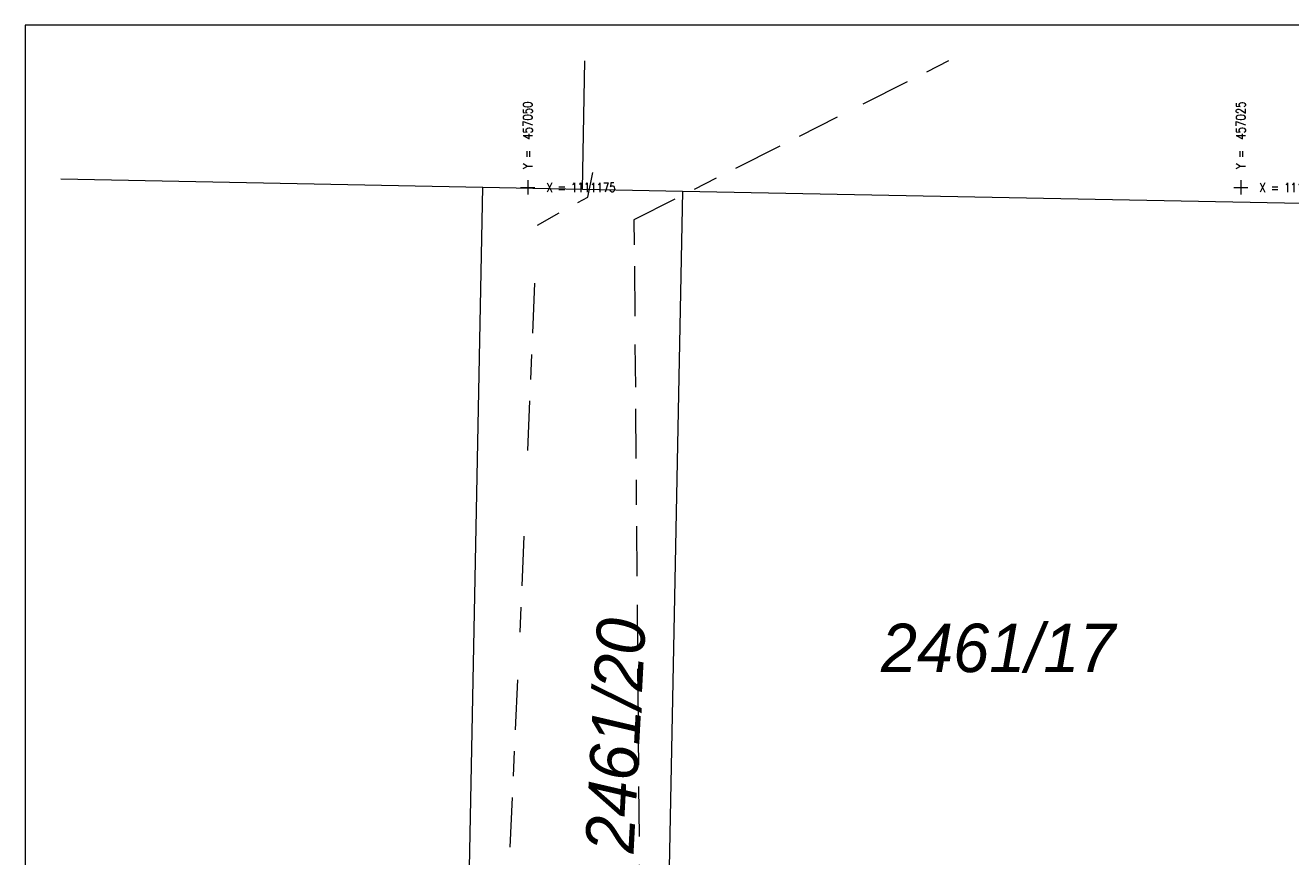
# Model space of a CAD drawing. Header units: metres. Extents: x -457068 to -456753, y -1111244 to -1111169.
# Tile 4 of 19: x -457068 to -457023, y -1111198 to -1111169. Entities that reach past the tile are written whole.
import ezdxf
from ezdxf.enums import TextEntityAlignment as Align

# ---------------------------------------------------------------- set-up
doc = ezdxf.new("R2010")
doc.units = ezdxf.units.M
doc.header["$MEASUREMENT"] = 0
doc.linetypes.add('6.2322', pattern=[40, 3.5, -3, 7, -4, 6, -3, 7, -3, 3.5])
doc.linetypes.add('6.6022', pattern=[39, 3.5, -3, 7, -6, -6, 7, -3, 3.5])
doc.layers.get('0').update_dxf_attribs({"lineweight": 13})
for name, color, linetype, lineweight in [('Hranice parcel', 9, 'Continuous', 13), ('IS_CEZ_NN_PODZ', 1, '6.6022', 0), ('IS_SMVAK_KANAL_SPL_TRASA', 32, '6.2322', 0), ('Parcelní čísla', 9, 'Continuous', 13), ('RAMECEK', 7, 'Continuous', 0), ('SIT', 5, 'Continuous', 13)]:
    doc.layers.add(name, color=color, linetype=linetype, lineweight=lineweight)
doc.styles.add('ROMANS', font='romans.shx')
doc.styles.add('Style-cs_Italics', font='cs_Italics.shx')

# ---------------------------------------------------------------- blocks, each defined once
blk = doc.blocks.new('SIT')
at = {"color": 0, "linetype": 'ByBlock', "lineweight": -2}
for p, q in [((-1, 0), (1, 0)), ((0, 1), (0, -1))]:
    blk.add_line(p, q, dxfattribs=at)

msp = doc.modelspace()

# ---------------------------------------------------------------- linework, layer by layer
at = {"layer": 'Hranice parcel', "ltscale": 0.25}
for p, q in [((-457048.08, -1111175.06), (-457047.995, -1111170.564)), ((-457066.365, -1111174.703), (-457051.58, -1111174.99)), ((-457052.16, -1111204.98), (-457051.58, -1111174.99)), ((-457051.58, -1111174.99), (-457048.08, -1111175.06)), ((-457048.08, -1111175.06), (-457044.58, -1111175.13)), ((-457044.58, -1111175.13), (-457045.17, -1111205.12)), ((-457044.58, -1111175.13), (-456994.59, -1111176.1))]:
    msp.add_line(p, q, dxfattribs=at)
at = {"layer": 'IS_CEZ_NN_PODZ', "ltscale": 0.25}
msp.add_lwpolyline([(-457055.487, -1111205.441), (-457051.7, -1111205.81), (-457050.91, -1111204.51), (-457050.27, -1111190.6), (-457049.66, -1111176.32), (-457047.89, -1111175.34), (-457047.58, -1111173.81)], dxfattribs=at)
at = {"layer": 'IS_SMVAK_KANAL_SPL_TRASA', "ltscale": 0.25}
msp.add_line((-457035.244, -1111170.564), (-457046.276, -1111176.136), dxfattribs=at)
msp.add_lwpolyline([(-457046.276, -1111176.136), (-457046.043, -1111204.554), (-457043.76, -1111206.27)], dxfattribs=at)
at = {"layer": 'RAMECEK', "ltscale": 0.25, "flags": 128}
msp.add_lwpolyline([(-457067.615, -1111243.564), (-456752.615, -1111243.564), (-456752.615, -1111169.314), (-457067.615, -1111169.314)], close=True, dxfattribs=at)

# ---------------------------------------------------------------- block references
at = {"layer": 'SIT', "ltscale": 0.25, "xscale": 0.25, "yscale": 0.25, "zscale": 0.25}
for p in [(-457050, -1111175), (-457025, -1111175)]:
    msp.add_blockref('SIT', p, dxfattribs=at)

# ---------------------------------------------------------------- texts
at = {"layer": 'Parcelní čísla', "style": 'Style-cs_Italics'}
msp.add_text('2461/20', height=1.7, rotation=87, dxfattribs=at).set_placement((-457046.291, -1111198.364))
msp.add_text('2461/17', height=1.7, dxfattribs=at).set_placement((-457033.507, -1111192), align=Align.CENTER)
at = {"layer": 'SIT', "style": 'ROMANS', "width": 0.8}
for s, p in [('Y =  457050', (-457049.838, -1111174.35)), ('Y =  457025', (-457024.838, -1111174.35))]:
    msp.add_text(s, height=0.325, rotation=90, dxfattribs=at).set_placement(p)
for p in [(-457049.35, -1111175.163), (-457024.35, -1111175.163)]:
    msp.add_text('X = 1111175', height=0.325, dxfattribs=at).set_placement(p)

doc.saveas('drawing.dxf')
